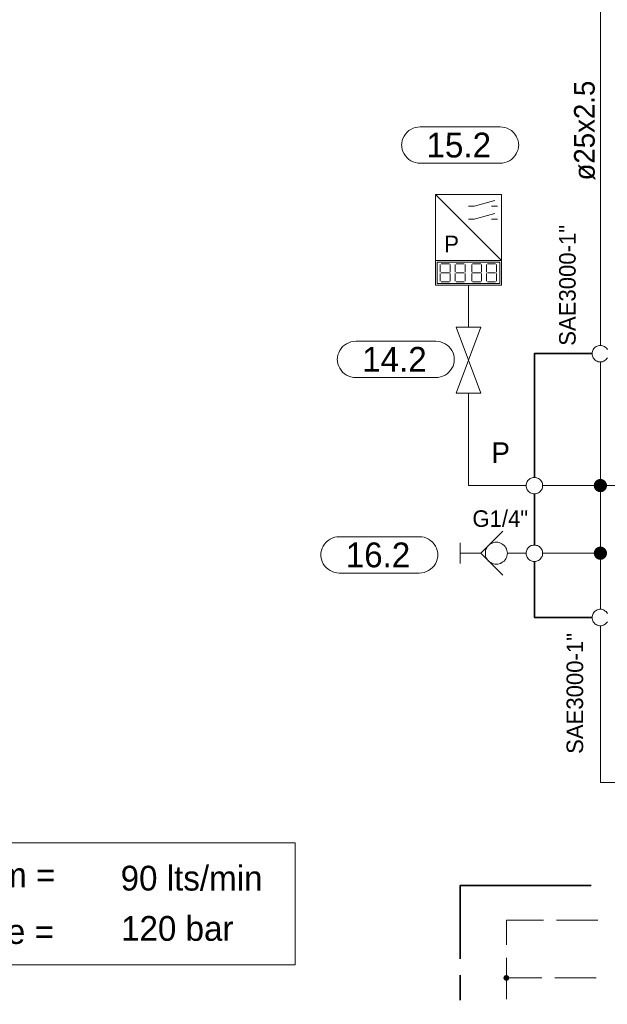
# Model space of a CAD drawing. Header units: millimetres. Extents: x 0 to 203, y 0 to 47.
# Tile 21 of 196: x 14.36 to 17.16, y 10.21 to 14.9. Entities that reach past the tile are written whole.
import ezdxf

# ---------------------------------------------------------------- set-up
doc = ezdxf.new("R2010")
doc.units = ezdxf.units.MM
for name, color, linetype in [('PDF_Geomertry', 7, 'Continuous'), ('PDF_Solid Fills', 7, 'Continuous'), ('PDF_Text', 7, 'Continuous')]:
    doc.layers.add(name, color=color, linetype=linetype)
doc.styles.add('PDF Arial', font='txt')

msp = doc.modelspace()

# ---------------------------------------------------------------- hatches: boundary and pattern name
at = {"layer": 'PDF_Solid Fills', "transparency": 33554559}
for points in [[(17.1229, 12.6776), (17.0918, 12.6818), (17.0924, 12.686)], [(17.1229, 12.6776), (17.0918, 12.6776), (17.0918, 12.6818)], [(17.1229, 12.6776), (17.0918, 12.6735), (17.0918, 12.6776)], [(17.1229, 12.6776), (17.0924, 12.6693), (17.0918, 12.6735)], [(17.1229, 12.6776), (17.0924, 12.686), (17.0938, 12.6896)], [(17.1229, 12.6776), (17.0938, 12.6651), (17.0924, 12.6693)], [(17.1229, 12.6776), (17.0938, 12.6896), (17.096, 12.6929)], [(17.1229, 12.6776), (17.096, 12.6618), (17.0938, 12.6651)], [(17.1229, 12.6776), (17.096, 12.6929), (17.0979, 12.6965)], [(17.1229, 12.6776), (17.0979, 12.6582), (17.096, 12.6618)], [(17.1229, 12.6776), (17.0979, 12.6965), (17.1007, 12.6999)], [(17.1229, 12.6776), (17.1007, 12.6554), (17.0979, 12.6582)], [(17.1229, 12.6776), (17.1007, 12.6999), (17.1035, 12.7026)], [(17.1229, 12.6776), (17.1035, 12.6526), (17.1007, 12.6554)], [(17.1229, 12.6776), (17.1035, 12.7026), (17.1071, 12.7049)], [(17.1229, 12.6776), (17.1071, 12.6507), (17.1035, 12.6526)], [(17.1229, 12.6776), (17.1071, 12.7049), (17.1113, 12.7068)], [(17.1229, 12.6776), (17.1113, 12.6485), (17.1071, 12.6507)], [(17.1229, 12.6776), (17.1113, 12.7068), (17.1146, 12.7082)], [(17.1229, 12.6776), (17.1146, 12.6471), (17.1113, 12.6485)], [(17.1229, 12.6776), (17.1146, 12.7082), (17.1187, 12.709)], [(17.1229, 12.6776), (17.1187, 12.6465), (17.1146, 12.6471)], [(17.1229, 12.6776), (17.1187, 12.709), (17.1229, 12.709)], [(17.1229, 12.6776), (17.1229, 12.6465), (17.1187, 12.6465)], [(17.1229, 12.6776), (17.1271, 12.709), (17.1313, 12.7082)], [(17.1229, 12.6776), (17.1229, 12.709), (17.1271, 12.709)], [(17.1229, 12.6776), (17.1313, 12.7082), (17.1349, 12.7068)], [(17.1229, 12.6776), (17.1349, 12.7068), (17.139, 12.7049)], [(17.1229, 12.6776), (17.139, 12.7049), (17.1418, 12.7026)], [(17.1229, 12.6776), (17.1418, 12.7026), (17.1451, 12.6999)], [(17.1229, 12.6776), (17.1451, 12.6999), (17.1479, 12.6965)], [(17.1229, 12.6776), (17.1479, 12.6965), (17.1501, 12.6929)], [(17.1229, 12.6776), (17.1501, 12.6929), (17.1521, 12.6896)], [(17.1229, 12.6776), (17.1521, 12.6896), (17.1535, 12.686)], [(17.1229, 12.6776), (17.1535, 12.686), (17.1543, 12.6818)], [(17.1229, 12.6776), (17.1543, 12.6818), (17.1543, 12.6776)], [(17.1229, 12.6776), (17.1271, 12.6465), (17.1229, 12.6465)], [(17.1229, 12.6776), (17.1313, 12.6471), (17.1271, 12.6465)], [(17.1229, 12.6776), (17.1349, 12.6485), (17.1313, 12.6471)], [(17.1229, 12.6776), (17.139, 12.6507), (17.1349, 12.6485)], [(17.1229, 12.6776), (17.1418, 12.6526), (17.139, 12.6507)], [(17.1229, 12.6776), (17.1451, 12.6554), (17.1418, 12.6526)], [(17.1229, 12.6776), (17.1479, 12.6582), (17.1451, 12.6554)], [(17.1229, 12.6776), (17.1501, 12.6618), (17.1479, 12.6582)], [(17.1229, 12.6776), (17.1521, 12.6651), (17.1501, 12.6618)], [(17.1229, 12.6776), (17.1535, 12.6693), (17.1521, 12.6651)], [(17.1229, 12.6776), (17.1543, 12.6735), (17.1535, 12.6693)], [(17.1229, 12.6776), (17.1543, 12.6776), (17.1543, 12.6735)], [(17.1229, 12.3554), (17.1113, 12.3846), (17.1146, 12.386)], [(17.1229, 12.3554), (17.1146, 12.386), (17.1187, 12.3868)], [(17.1229, 12.3554), (17.1187, 12.3868), (17.1229, 12.3868)], [(17.1229, 12.3554), (17.1271, 12.3868), (17.1313, 12.386)], [(17.1229, 12.3554), (17.1229, 12.3868), (17.1271, 12.3868)], [(17.1229, 12.3554), (17.1313, 12.386), (17.1349, 12.3846)], [(17.1229, 12.3554), (17.0918, 12.3596), (17.0924, 12.3638)], [(17.1229, 12.3554), (17.0918, 12.3554), (17.0918, 12.3596)], [(17.1229, 12.3554), (17.0918, 12.3512), (17.0918, 12.3554)], [(17.1229, 12.3554), (17.0924, 12.3471), (17.0918, 12.3512)], [(17.1229, 12.3554), (17.0924, 12.3638), (17.0938, 12.3674)], [(17.1229, 12.3554), (17.0938, 12.3438), (17.0924, 12.3471)], [(17.1229, 12.3554), (17.0938, 12.3674), (17.096, 12.3707)], [(17.1229, 12.3554), (17.096, 12.3396), (17.0938, 12.3438)], [(17.1229, 12.3554), (17.096, 12.3707), (17.0979, 12.3743)], [(17.1229, 12.3554), (17.0979, 12.336), (17.096, 12.3396)], [(17.1229, 12.3554), (17.0979, 12.3743), (17.1007, 12.3776)], [(17.1229, 12.3554), (17.1007, 12.3332), (17.0979, 12.336)], [(17.1229, 12.3554), (17.1007, 12.3776), (17.1035, 12.3804)], [(17.1229, 12.3554), (17.1035, 12.3304), (17.1007, 12.3332)], [(17.1229, 12.3554), (17.1035, 12.3804), (17.1071, 12.3826)], [(17.1229, 12.3554), (17.1071, 12.3285), (17.1035, 12.3304)], [(17.1229, 12.3554), (17.1071, 12.3826), (17.1113, 12.3846)], [(17.1229, 12.3554), (17.1113, 12.3263), (17.1071, 12.3285)], [(17.1229, 12.3554), (17.1146, 12.3249), (17.1113, 12.3263)], [(17.1229, 12.3554), (17.1187, 12.3243), (17.1146, 12.3249)], [(17.1229, 12.3554), (17.1229, 12.3243), (17.1187, 12.3243)], [(17.1229, 12.3554), (17.1349, 12.3846), (17.139, 12.3826)], [(17.1229, 12.3554), (17.139, 12.3826), (17.1418, 12.3804)], [(17.1229, 12.3554), (17.1418, 12.3804), (17.1451, 12.3776)], [(17.1229, 12.3554), (17.1451, 12.3776), (17.1479, 12.3743)], [(17.1229, 12.3554), (17.1479, 12.3743), (17.1501, 12.3707)], [(17.1229, 12.3554), (17.1501, 12.3707), (17.1521, 12.3674)], [(17.1229, 12.3554), (17.1521, 12.3674), (17.1535, 12.3638)], [(17.1229, 12.3554), (17.1535, 12.3638), (17.1543, 12.3596)], [(17.1229, 12.3554), (17.1543, 12.3596), (17.1543, 12.3554)], [(17.1229, 12.3554), (17.1271, 12.3243), (17.1229, 12.3243)], [(17.1229, 12.3554), (17.1313, 12.3249), (17.1271, 12.3243)], [(17.1229, 12.3554), (17.1349, 12.3263), (17.1313, 12.3249)], [(17.1229, 12.3554), (17.139, 12.3285), (17.1349, 12.3263)], [(17.1229, 12.3554), (17.1418, 12.3304), (17.139, 12.3285)], [(17.1229, 12.3554), (17.1451, 12.3332), (17.1418, 12.3304)], [(17.1229, 12.3554), (17.1479, 12.336), (17.1451, 12.3332)], [(17.1229, 12.3554), (17.1501, 12.3396), (17.1479, 12.336)], [(17.1229, 12.3554), (17.1521, 12.3438), (17.1501, 12.3396)], [(17.1229, 12.3554), (17.1535, 12.3471), (17.1521, 12.3438)], [(17.1229, 12.3554), (17.1543, 12.3512), (17.1535, 12.3471)], [(17.1229, 12.3554), (17.1543, 12.3554), (17.1543, 12.3512)], [(16.6751, 10.3318), (16.6613, 10.334), (16.6618, 10.3354)], [(16.6751, 10.3318), (16.6613, 10.3318), (16.6613, 10.334)], [(16.6751, 10.3318), (16.6613, 10.3299), (16.6613, 10.3318)], [(16.6751, 10.3318), (16.6618, 10.3285), (16.6613, 10.3299)], [(16.6751, 10.3318), (16.6618, 10.3354), (16.6626, 10.3374)], [(16.6751, 10.3318), (16.6626, 10.3263), (16.6618, 10.3285)], [(16.6751, 10.3318), (16.6626, 10.3374), (16.6632, 10.3388)], [(16.6751, 10.3318), (16.6632, 10.3249), (16.6626, 10.3263)], [(16.6751, 10.3318), (16.6632, 10.3388), (16.664, 10.3401)], [(16.6751, 10.3318), (16.664, 10.3235), (16.6632, 10.3249)], [(16.6751, 10.3318), (16.664, 10.3401), (16.6654, 10.3415)], [(16.6751, 10.3318), (16.6654, 10.3221), (16.664, 10.3235)], [(16.6751, 10.3318), (16.6654, 10.3415), (16.6668, 10.3429)], [(16.6751, 10.3318), (16.6668, 10.3207), (16.6654, 10.3221)], [(16.6751, 10.3318), (16.6668, 10.3429), (16.6682, 10.3438)], [(16.6751, 10.3318), (16.6682, 10.3201), (16.6668, 10.3207)], [(16.6751, 10.3318), (16.6682, 10.3438), (16.6696, 10.3443)], [(16.6751, 10.3318), (16.6696, 10.3193), (16.6682, 10.3201)], [(16.6751, 10.3318), (16.6696, 10.3443), (16.6715, 10.3451)], [(16.6751, 10.3318), (16.6715, 10.3188), (16.6696, 10.3193)], [(16.6751, 10.3318), (16.6715, 10.3451), (16.6729, 10.3457)], [(16.6751, 10.3318), (16.6729, 10.3179), (16.6715, 10.3188)], [(16.6751, 10.3318), (16.6729, 10.3457), (16.6751, 10.3457)], [(16.6751, 10.3318), (16.6751, 10.3179), (16.6729, 10.3179)], [(16.6751, 10.3318), (16.6765, 10.3457), (16.6785, 10.3451)], [(16.6751, 10.3318), (16.6751, 10.3457), (16.6765, 10.3457)], [(16.6751, 10.3318), (16.6785, 10.3451), (16.6799, 10.3443)], [(16.6751, 10.3318), (16.6799, 10.3443), (16.6821, 10.3438)], [(16.6751, 10.3318), (16.6821, 10.3438), (16.6835, 10.3429)], [(16.6751, 10.3318), (16.6835, 10.3429), (16.6849, 10.3415)], [(16.6751, 10.3318), (16.6849, 10.3415), (16.6863, 10.3401)], [(16.6751, 10.3318), (16.6863, 10.3401), (16.6868, 10.3388)], [(16.6751, 10.3318), (16.6868, 10.3388), (16.6876, 10.3374)], [(16.6751, 10.3318), (16.6876, 10.3374), (16.6882, 10.3354)], [(16.6751, 10.3318), (16.6882, 10.3354), (16.689, 10.334)], [(16.6751, 10.3318), (16.689, 10.334), (16.689, 10.3318)], [(16.6751, 10.3318), (16.6765, 10.3179), (16.6751, 10.3179)], [(16.6751, 10.3318), (16.6785, 10.3188), (16.6765, 10.3179)], [(16.6751, 10.3318), (16.6799, 10.3193), (16.6785, 10.3188)], [(16.6751, 10.3318), (16.6821, 10.3201), (16.6799, 10.3193)], [(16.6751, 10.3318), (16.6835, 10.3207), (16.6821, 10.3201)], [(16.6751, 10.3318), (16.6849, 10.3221), (16.6835, 10.3207)], [(16.6751, 10.3318), (16.6863, 10.3235), (16.6849, 10.3221)], [(16.6751, 10.3318), (16.6868, 10.3249), (16.6863, 10.3235)], [(16.6751, 10.3318), (16.6876, 10.3263), (16.6868, 10.3249)], [(16.6751, 10.3318), (16.6882, 10.3285), (16.6876, 10.3263)], [(16.6751, 10.3318), (16.689, 10.3299), (16.6882, 10.3285)], [(16.6751, 10.3318), (16.689, 10.3318), (16.689, 10.3299)]]:
    msp.add_hatch(color=256, dxfattribs=at).paths.add_polyline_path(points)

# ---------------------------------------------------------------- linework, layer by layer
at = {"layer": 'PDF_Geomertry', "lineweight": 15}
for points in [[(17.1229, 13.3457), (17.1229, 15.0707)], [(16.3368, 13.7499), (16.3368, 13.6326), (16.6515, 13.6326), (16.6515, 13.7499), (16.3368, 14.0646)], [(16.4946, 14.0096), (16.5215, 14.0096), (16.6201, 14.0368)], [(16.6043, 14.0096), (16.6321, 14.0096)], [(16.4946, 13.9465), (16.5215, 13.9465), (16.6201, 13.9743)], [(16.6043, 13.9465), (16.6321, 13.9465)], [(16.3604, 13.6951), (16.3604, 13.7304)], [(16.3646, 13.7346), (16.4043, 13.7346)], [(16.4076, 13.7304), (16.4076, 13.6951)], [(16.4312, 13.6951), (16.4312, 13.7304)], [(16.4354, 13.7346), (16.4743, 13.7346)], [(16.4785, 13.7304), (16.4785, 13.6951)], [(16.5099, 13.6951), (16.5099, 13.7304)], [(16.514, 13.7346), (16.5535, 13.7346)], [(16.5571, 13.7304), (16.5571, 13.6951)], [(16.5807, 13.6951), (16.5807, 13.7304)], [(16.5849, 13.7346), (16.6238, 13.7346)], [(16.6279, 13.7304), (16.6279, 13.6951)], [(16.3604, 13.6521), (16.3604, 13.6874)], [(16.3646, 13.6915), (16.4043, 13.6915)], [(16.4076, 13.6874), (16.4076, 13.6521)], [(16.4312, 13.6521), (16.4312, 13.6874)], [(16.4354, 13.6915), (16.4743, 13.6915)], [(16.4785, 13.6874), (16.4785, 13.6521)], [(16.5099, 13.6521), (16.5099, 13.6874)], [(16.514, 13.6915), (16.5535, 13.6915)], [(16.5571, 13.6874), (16.5571, 13.6521)], [(16.5807, 13.6521), (16.5807, 13.6874)], [(16.5849, 13.6915), (16.6238, 13.6915)], [(16.6279, 13.6874), (16.6279, 13.6521)], [(16.4043, 13.6479), (16.3646, 13.6479)], [(16.4743, 13.6479), (16.4354, 13.6479)], [(16.4946, 13.4318), (16.4946, 13.6326)], [(16.5535, 13.6479), (16.514, 13.6479)], [(16.6238, 13.6479), (16.5849, 13.6479)], [(17.1571, 13.3257), (17.1543, 13.3304), (17.1507, 13.334), (17.1465, 13.3374), (17.1424, 13.3401), (17.1382, 13.3424), (17.1335, 13.3443), (17.1279, 13.3451), (17.1229, 13.3457), (17.1182, 13.3451), (17.1126, 13.3443), (17.1076, 13.3424), (17.1035, 13.3401), (17.0988, 13.3374), (17.0951, 13.334), (17.0918, 13.3304), (17.089, 13.3257), (17.0868, 13.3215), (17.0849, 13.3165), (17.084, 13.311), (17.0835, 13.3063), (17.084, 13.3013), (17.0849, 13.2957), (17.0868, 13.291), (17.089, 13.2868), (17.0918, 13.2826), (17.0951, 13.2785), (17.0988, 13.2749), (17.1035, 13.2721), (17.1076, 13.2701), (17.1126, 13.2679), (17.1182, 13.2674), (17.1229, 13.2674), (17.1279, 13.2674), (17.1335, 13.2679), (17.1382, 13.2701), (17.1424, 13.2721), (17.1465, 13.2749), (17.1507, 13.2785), (17.1543, 13.2826), (17.1571, 13.2868)], [(17.1229, 13.2674), (17.1229, 12.6776), (17.1229, 12.3554), (17.1229, 12.0882)], [(16.7696, 12.6776), (16.4946, 12.6776), (16.4946, 13.1179)], [(16.8479, 12.6776), (17.1229, 12.6776), (17.5946, 12.6776)], [(16.6576, 12.4604), (16.5535, 12.3554), (16.6576, 12.2507)], [(16.4549, 12.3063), (16.4549, 12.4049)], [(16.5535, 12.3554), (16.4549, 12.3554)], [(16.6799, 12.3554), (16.7104, 12.3554), (16.7696, 12.3554)], [(16.8479, 12.3554), (17.1229, 12.3554)], [(17.1571, 12.0688), (17.1543, 12.0729), (17.1507, 12.0771), (17.1465, 12.0799), (17.1424, 12.0832), (17.1382, 12.0854), (17.1335, 12.0868), (17.1279, 12.0882), (17.1229, 12.0882), (17.1182, 12.0882), (17.1126, 12.0868), (17.1076, 12.0854), (17.1035, 12.0832), (17.0988, 12.0799), (17.0951, 12.0771), (17.0918, 12.0729), (17.089, 12.0688), (17.0868, 12.0638), (17.0849, 12.059), (17.084, 12.054), (17.0835, 12.0493), (17.084, 12.0438), (17.0849, 12.0387), (17.0868, 12.034), (17.089, 12.029), (17.0918, 12.0249), (17.0951, 12.0215), (17.0988, 12.0179), (17.1035, 12.0151), (17.1076, 12.0124), (17.1126, 12.011), (17.1182, 12.0096), (17.1229, 12.0096), (17.1279, 12.0096), (17.1335, 12.011), (17.1382, 12.0124), (17.1424, 12.0151), (17.1465, 12.0179), (17.1507, 12.0215), (17.1543, 12.0249), (17.1571, 12.029)], [(17.1229, 12.0096), (17.1229, 11.2632), (18.9307, 11.2632), (18.9307, 9.0118), (18.9307, 8.6818), (18.7654, 8.6818), (16.8404, 8.6818), (16.1799, 8.6818), (16.1251, 8.6818), (16.1251, 8.1313), (16.1251, 8.0215)], [(16.6751, 10.4901), (16.6751, 10.6068), (16.8515, 10.6068)], [(16.914, 10.6068), (17.1113, 10.6068)], [(16.6751, 10.2304), (16.6751, 10.4271)], [(16.6751, 10.3318), (16.8438, 10.3318)], [(16.9062, 10.3318), (17.1035, 10.3318)]]:
    msp.add_lwpolyline(points, dxfattribs=at)
for points in [[(16.6451, 14.3868), (16.6571, 14.386), (16.6682, 14.384), (16.6793, 14.3799), (16.6896, 14.3749), (16.6993, 14.3688), (16.7076, 14.361), (16.7154, 14.3521), (16.7224, 14.3424), (16.7271, 14.3318), (16.7307, 14.3215), (16.7335, 14.3096), (16.734, 14.2985), (16.734, 14.3021), (16.7335, 14.291), (16.7307, 14.279), (16.7271, 14.2687), (16.7224, 14.2582), (16.7154, 14.2485), (16.7076, 14.2396), (16.6993, 14.2318), (16.6896, 14.2257), (16.6793, 14.2207), (16.6682, 14.2165), (16.6571, 14.2146), (16.6451, 14.2138), (16.2646, 14.2138), (16.2529, 14.2146), (16.2418, 14.2165), (16.2307, 14.2207), (16.2201, 14.2257), (16.2104, 14.2318), (16.2021, 14.2396), (16.1946, 14.2485), (16.1876, 14.2582), (16.1826, 14.2687), (16.1793, 14.279), (16.1765, 14.291), (16.1757, 14.3021), (16.1757, 14.2985), (16.1765, 14.3096), (16.1793, 14.3215), (16.1826, 14.3318), (16.1876, 14.3424), (16.1946, 14.3521), (16.2021, 14.361), (16.2104, 14.3688), (16.2201, 14.3749), (16.2307, 14.3799), (16.2418, 14.384), (16.2529, 14.386), (16.2646, 14.3868), (16.6451, 14.3868)], [(16.3368, 13.7499), (16.6515, 13.7499), (16.6515, 14.0646), (16.3368, 14.0646), (16.3368, 13.7499)], [(16.3451, 13.7424), (16.6438, 13.7424), (16.6438, 13.6401), (16.3451, 13.6401), (16.3451, 13.7424)], [(16.4354, 13.1179), (16.5535, 13.4318), (16.4354, 13.4318), (16.5535, 13.1179), (16.4354, 13.1179)], [(16.339, 13.3651), (16.3507, 13.3646), (16.3618, 13.3624), (16.3729, 13.3582), (16.3835, 13.3535), (16.3932, 13.3471), (16.4015, 13.3396), (16.409, 13.3304), (16.4154, 13.3207), (16.421, 13.3104), (16.4243, 13.2999), (16.4265, 13.2882), (16.4271, 13.2771), (16.4271, 13.2804), (16.4265, 13.2693), (16.4243, 13.2576), (16.421, 13.2471), (16.4154, 13.2368), (16.409, 13.2271), (16.4015, 13.2179), (16.3932, 13.2104), (16.3835, 13.204), (16.3729, 13.1993), (16.3618, 13.1951), (16.3507, 13.1929), (16.339, 13.1924), (15.9576, 13.1924), (15.9465, 13.1929), (15.9349, 13.1951), (15.9243, 13.1993), (15.914, 13.204), (15.9043, 13.2104), (15.8951, 13.2179), (15.8876, 13.2271), (15.8813, 13.2368), (15.8765, 13.2471), (15.8724, 13.2576), (15.8701, 13.2693), (15.8696, 13.2804), (15.8696, 13.2771), (15.8701, 13.2882), (15.8724, 13.2999), (15.8765, 13.3104), (15.8813, 13.3207), (15.8876, 13.3304), (15.8951, 13.3396), (15.9043, 13.3471), (15.914, 13.3535), (15.9243, 13.3582), (15.9349, 13.3624), (15.9465, 13.3646), (15.9576, 13.3651), (16.339, 13.3651)], [(16.8479, 12.6776), (16.8474, 12.6826), (16.8465, 12.6874), (16.8451, 12.6924), (16.8424, 12.6971), (16.8396, 12.7013), (16.8363, 12.7054), (16.8326, 12.709), (16.8285, 12.7118), (16.8237, 12.7138), (16.8188, 12.7151), (16.814, 12.7165), (16.8085, 12.7165), (16.8035, 12.7165), (16.7988, 12.7151), (16.7937, 12.7138), (16.789, 12.7118), (16.7849, 12.709), (16.7807, 12.7054), (16.7771, 12.7013), (16.7743, 12.6971), (16.7724, 12.6924), (16.771, 12.6874), (16.7696, 12.6826), (16.7696, 12.6776), (16.7696, 12.6721), (16.771, 12.6674), (16.7724, 12.6624), (16.7743, 12.6582), (16.7771, 12.6535), (16.7807, 12.6499), (16.7849, 12.6465), (16.789, 12.6437), (16.7937, 12.6415), (16.7988, 12.6396), (16.8035, 12.6388), (16.8085, 12.6382), (16.814, 12.6388), (16.8188, 12.6396), (16.8237, 12.6415), (16.8285, 12.6437), (16.8326, 12.6465), (16.8363, 12.6499), (16.8396, 12.6535), (16.8424, 12.6582), (16.8451, 12.6624), (16.8465, 12.6674), (16.8474, 12.6721), (16.8479, 12.6776)], [(16.2604, 12.434), (16.2724, 12.4332), (16.2835, 12.4313), (16.2946, 12.4271), (16.3049, 12.4221), (16.314, 12.416), (16.3229, 12.4082), (16.3307, 12.3993), (16.3368, 12.3896), (16.3424, 12.379), (16.346, 12.3688), (16.3479, 12.3568), (16.3488, 12.3457), (16.3488, 12.3493), (16.3479, 12.3382), (16.346, 12.3263), (16.3424, 12.316), (16.3368, 12.3054), (16.3307, 12.2957), (16.3229, 12.2868), (16.314, 12.279), (16.3049, 12.2729), (16.2946, 12.2679), (16.2835, 12.2638), (16.2724, 12.2618), (16.2604, 12.261), (15.8793, 12.261), (15.8682, 12.2618), (15.8562, 12.2638), (15.8451, 12.2679), (15.8354, 12.2729), (15.8257, 12.279), (15.8168, 12.2868), (15.809, 12.2957), (15.8029, 12.3054), (15.7979, 12.316), (15.7937, 12.3263), (15.7918, 12.3382), (15.791, 12.3493), (15.791, 12.3457), (15.7918, 12.3568), (15.7937, 12.3688), (15.7979, 12.379), (15.8029, 12.3896), (15.809, 12.3993), (15.8168, 12.4082), (15.8257, 12.416), (15.8354, 12.4221), (15.8451, 12.4271), (15.8562, 12.4313), (15.8682, 12.4332), (15.8793, 12.434), (16.2604, 12.434)], [(16.6799, 12.3554), (16.6793, 12.3624), (16.6779, 12.3688), (16.6757, 12.3757), (16.6729, 12.3818), (16.6687, 12.3874), (16.6646, 12.3924), (16.659, 12.3971), (16.6535, 12.4007), (16.6474, 12.404), (16.641, 12.4063), (16.634, 12.4076), (16.6271, 12.4076), (16.6201, 12.4076), (16.614, 12.4063), (16.6071, 12.404), (16.6007, 12.4007), (16.5951, 12.3971), (16.5904, 12.3924), (16.5854, 12.3874), (16.5821, 12.3818), (16.5785, 12.3757), (16.5765, 12.3688), (16.5751, 12.3624), (16.5751, 12.3554), (16.5751, 12.3485), (16.5765, 12.3415), (16.5785, 12.3354), (16.5821, 12.329), (16.5854, 12.3235), (16.5904, 12.3179), (16.5951, 12.3138), (16.6007, 12.3104), (16.6071, 12.3068), (16.614, 12.3049), (16.6201, 12.3035), (16.6271, 12.3026), (16.634, 12.3035), (16.641, 12.3049), (16.6474, 12.3068), (16.6535, 12.3104), (16.659, 12.3138), (16.6646, 12.3179), (16.6687, 12.3235), (16.6729, 12.329), (16.6757, 12.3354), (16.6779, 12.3415), (16.6793, 12.3485), (16.6799, 12.3554)], [(16.8479, 12.3554), (16.8474, 12.3604), (16.8465, 12.3651), (16.8451, 12.3701), (16.8424, 12.3749), (16.8396, 12.379), (16.8363, 12.3832), (16.8326, 12.3868), (16.8285, 12.3896), (16.8237, 12.3915), (16.8188, 12.3929), (16.814, 12.3943), (16.8085, 12.3943), (16.8035, 12.3943), (16.7988, 12.3929), (16.7937, 12.3915), (16.789, 12.3896), (16.7849, 12.3868), (16.7807, 12.3832), (16.7771, 12.379), (16.7743, 12.3749), (16.7724, 12.3701), (16.771, 12.3651), (16.7696, 12.3604), (16.7696, 12.3554), (16.7696, 12.3499), (16.771, 12.3451), (16.7724, 12.3401), (16.7743, 12.336), (16.7771, 12.3312), (16.7807, 12.3276), (16.7849, 12.3243), (16.789, 12.3215), (16.7937, 12.3193), (16.7988, 12.3174), (16.8035, 12.3165), (16.8085, 12.316), (16.814, 12.3165), (16.8188, 12.3174), (16.8237, 12.3193), (16.8285, 12.3215), (16.8326, 12.3243), (16.8363, 12.3276), (16.8396, 12.3312), (16.8424, 12.336), (16.8451, 12.3401), (16.8465, 12.3451), (16.8474, 12.3499), (16.8479, 12.3554)], [(15.6687, 10.9762), (13.0757, 10.9762), (13.0757, 10.3943), (15.6687, 10.3943), (15.6687, 10.9762)]]:
    msp.add_lwpolyline(points, close=True, dxfattribs=at)
at = {"layer": 'PDF_Geomertry', "lineweight": 35}
for points in [[(16.8085, 12.7165), (16.8085, 13.3063), (17.0835, 13.3063)], [(16.8085, 12.3943), (16.8085, 12.6382)], [(17.0835, 12.0493), (16.8085, 12.0493), (16.8085, 12.316)], [(17.0785, 10.7721), (16.4549, 10.7721), (16.4549, 10.4235)], [(16.4549, 10.3443), (16.4549, 10.2262)]]:
    msp.add_lwpolyline(points, dxfattribs=at)
at = {"layer": 'PDF_Geomertry', "lineweight": 0}
for points in [[(17.1071, 12.6776), (17.1071, 12.6757), (17.1076, 12.6735), (17.1085, 12.6715), (17.109, 12.6693), (17.1104, 12.6679), (17.1118, 12.6665), (17.1132, 12.6651), (17.1154, 12.6637), (17.1168, 12.6632), (17.1187, 12.6624), (17.121, 12.6618), (17.1229, 12.6618), (17.1251, 12.6618), (17.1271, 12.6624), (17.1293, 12.6632), (17.1307, 12.6637), (17.1326, 12.6651), (17.134, 12.6665), (17.1354, 12.6679), (17.1368, 12.6693), (17.1376, 12.6715), (17.1382, 12.6735), (17.1382, 12.6757), (17.139, 12.6776), (17.1382, 12.6799), (17.1382, 12.6818), (17.1376, 12.6832), (17.1368, 12.6854), (17.1354, 12.6874), (17.134, 12.6888), (17.1326, 12.6901), (17.1307, 12.691), (17.1293, 12.6924), (17.1271, 12.6929), (17.1251, 12.6929), (17.1229, 12.6929), (17.121, 12.6929), (17.1187, 12.6929), (17.1168, 12.6924), (17.1154, 12.691), (17.1132, 12.6901), (17.1118, 12.6888), (17.1104, 12.6874), (17.109, 12.6854), (17.1085, 12.6832), (17.1076, 12.6818), (17.1071, 12.6799), (17.1071, 12.6776)], [(17.1071, 12.3554), (17.1071, 12.3535), (17.1076, 12.3512), (17.1085, 12.3493), (17.109, 12.3479), (17.1104, 12.3457), (17.1118, 12.3443), (17.1132, 12.3429), (17.1154, 12.3415), (17.1168, 12.341), (17.1187, 12.3401), (17.121, 12.3396), (17.1229, 12.3396), (17.1251, 12.3396), (17.1271, 12.3401), (17.1293, 12.341), (17.1307, 12.3415), (17.1326, 12.3429), (17.134, 12.3443), (17.1354, 12.3457), (17.1368, 12.3479), (17.1376, 12.3493), (17.1382, 12.3512), (17.1382, 12.3535), (17.139, 12.3554), (17.1382, 12.3576), (17.1382, 12.3596), (17.1376, 12.3618), (17.1368, 12.3632), (17.1354, 12.3651), (17.134, 12.3665), (17.1326, 12.3679), (17.1307, 12.3688), (17.1293, 12.3701), (17.1271, 12.3707), (17.1251, 12.3707), (17.1229, 12.3707), (17.121, 12.3707), (17.1187, 12.3707), (17.1168, 12.3701), (17.1154, 12.3688), (17.1132, 12.3679), (17.1118, 12.3665), (17.1104, 12.3651), (17.109, 12.3632), (17.1085, 12.3618), (17.1076, 12.3596), (17.1071, 12.3576), (17.1071, 12.3554)], [(16.6682, 10.3318), (16.6682, 10.3312), (16.6682, 10.3299), (16.6687, 10.329), (16.6687, 10.3285), (16.6696, 10.3276), (16.6701, 10.3271), (16.671, 10.3263), (16.6715, 10.3257), (16.6724, 10.3257), (16.6729, 10.3249), (16.6743, 10.3249), (16.6751, 10.3249), (16.6757, 10.3249), (16.6765, 10.3249), (16.6779, 10.3257), (16.6785, 10.3257), (16.6793, 10.3263), (16.6799, 10.3271), (16.6807, 10.3276), (16.6807, 10.3285), (16.6812, 10.329), (16.6812, 10.3299), (16.6821, 10.3312), (16.6821, 10.3318), (16.6821, 10.3326), (16.6812, 10.334), (16.6812, 10.3346), (16.6807, 10.3354), (16.6807, 10.336), (16.6799, 10.3368), (16.6793, 10.3374), (16.6785, 10.3382), (16.6779, 10.3382), (16.6765, 10.3388), (16.6757, 10.3388), (16.6751, 10.3388), (16.6743, 10.3388), (16.6729, 10.3388), (16.6724, 10.3382), (16.6715, 10.3382), (16.671, 10.3374), (16.6701, 10.3368), (16.6696, 10.336), (16.6687, 10.3354), (16.6687, 10.3346), (16.6682, 10.334), (16.6682, 10.3326), (16.6682, 10.3318)]]:
    msp.add_lwpolyline(points, close=True, dxfattribs=at)

# ---------------------------------------------------------------- texts
at = {"layer": 'PDF_Text', "attachment_point": 7, "rotation": 90, "style": 'PDF Arial'}
for s, insert, char_height in [('ø25x2.5', (17.0985, 14.1313), 0.09843), ('SAE3000-1"', (17.0063, 13.3438), 0.07874), ('SAE3000-1"', (17.0418, 11.3993), 0.07874)]:
    msp.add_mtext(s, dxfattribs=dict(at, insert=insert, char_height=char_height))
at = {"layer": 'PDF_Text', "attachment_point": 7, "style": 'PDF Arial'}
for s, insert, char_height in [('15.2', (16.2946, 14.2395), 0.11811), ('P', (16.3793, 13.7896), 0.0787), ('14.2', (15.9882, 13.2201), 0.11811), ('P', (16.6043, 12.7854), 0.0984), ('G1/4"', (16.5132, 12.4799), 0.07874), ('16.2', (15.9099, 12.2867), 0.11811), ('Flow at 1450 rpm =', (13.1701, 10.7276), 0.11811), ('90 lts/min', (14.8376, 10.7465), 0.11811), ('120 bar', (14.8396, 10.507), 0.11811), ('Working pressure =', (13.146, 10.4582), 0.11811)]:
    msp.add_mtext(s, dxfattribs=dict(at, insert=insert, char_height=char_height))

doc.saveas('drawing.dxf')
